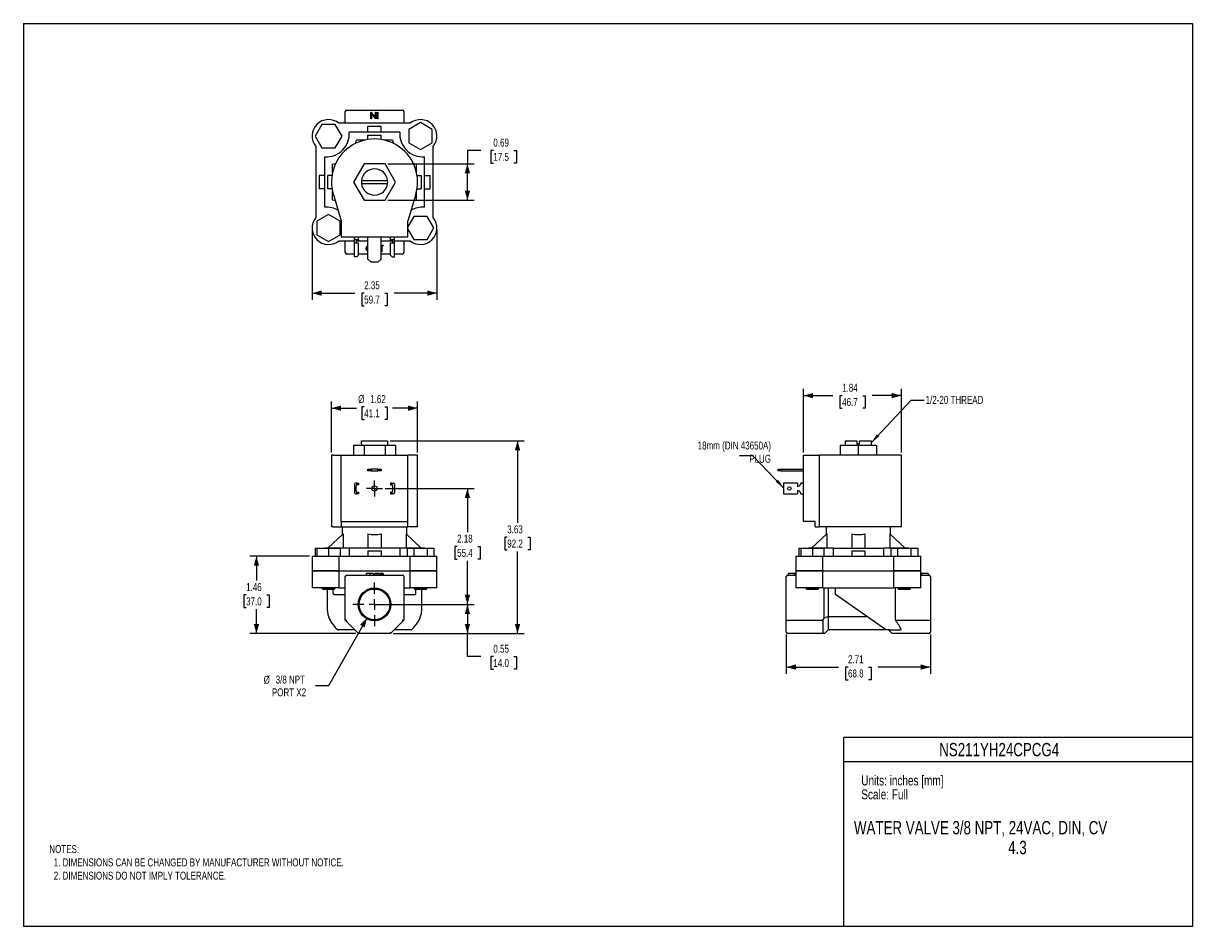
# Model space of a CAD drawing. Header units: inches. Extents: x 0 to 22, y 0 to 17.
import ezdxf
from ezdxf.enums import TextEntityAlignment as Align

# ---------------------------------------------------------------- set-up
doc = ezdxf.new("R2010")
doc.units = ezdxf.units.IN
doc.header["$MEASUREMENT"] = 0
doc.linetypes.add('SLD-Center', pattern=[0.75, 0.6, -0.05, 0.05, -0.05])
doc.linetypes.add('SLD-Solid', pattern=[0])
doc.layers.add('CENTER', color=40, linetype='SLD-Center')
doc.layers.add('SLD-DEFPOINTS', color=7, linetype='Continuous')
doc.layers.add('DIMENSIONS', color=140, linetype='SLD-Solid', lineweight=25)
doc.layers.add('TEXT', color=140, linetype='SLD-Solid', lineweight=25)
doc.styles.add('SLDTEXTSTYLE0', font='TXT', dxfattribs={"width": 0.75})
doc.dimstyles.new('SLDDIMSTYLE0', dxfattribs={"dimtxt": 0.15, "dimasz": 0.18, "dimexe": 0, "dimexo": 0.0625, "dimgap": 0.0375, "dimtad": 0, "dimtih": 1, "dimtoh": 1, "dimrnd": 1e-09, "dimzin": 12, "dimdsep": 46, "dimtxsty": 'SLDTEXTSTYLE0', "dimsah": 1, "dimcen": 0.09, "dimadec": 0, "dimazin": 3, "dimtfac": 1, "dimtofl": 0, "dimtmove": 0, "dimatfit": 3, "dimfxl": 0, "dimfrac": 2, "dimtolj": 1, "dimtzin": 12, "dimarcsym": 0})
doc.dimstyles.new('SLDDIMSTYLE1', dxfattribs={"dimtxt": 0.15, "dimasz": 0.18, "dimexe": 0, "dimexo": 0.0625, "dimgap": 0.0375, "dimtad": 0, "dimtih": 1, "dimtoh": 1, "dimrnd": 1e-09, "dimdsep": 46, "dimtxsty": 'SLDTEXTSTYLE0', "dimsah": 1, "dimcen": 0.09, "dimadec": 0, "dimazin": 2, "dimtfac": 1, "dimtofl": 0, "dimtmove": 0, "dimatfit": 3, "dimfxl": 0, "dimfrac": 2, "dimtolj": 1, "dimtzin": 12, "dimarcsym": 0})
doc.dimstyles.new('SLDDIMSTYLE2', dxfattribs={"dimtxt": 0.15, "dimasz": 0.18, "dimexe": 0, "dimexo": 0.0625, "dimgap": 0.0375, "dimtad": 0, "dimtih": 1, "dimtoh": 1, "dimrnd": 1e-09, "dimzin": 12, "dimdsep": 46, "dimtxsty": 'SLDTEXTSTYLE0', "dimsah": 1, "dimcen": 0, "dimadec": 0, "dimazin": 3, "dimtfac": 1, "dimtofl": 0, "dimtmove": 0, "dimatfit": 3, "dimfxl": 0, "dimfrac": 2, "dimtolj": 1, "dimtzin": 12, "dimarcsym": 0})
doc.dimstyles.new('SLDDIMSTYLE3', dxfattribs={"dimtxt": 0.18, "dimasz": 0.18, "dimexe": 0, "dimexo": 0.0625, "dimgap": 0, "dimtad": 0, "dimtih": 1, "dimtoh": 1, "dimdec": 0, "dimrnd": 1e-09, "dimzin": 0, "dimdsep": 46, "dimtxsty": 'Standard', "dimsah": 1, "dimcen": 0.09, "dimadec": 0, "dimazin": 0, "dimtfac": 0.18, "dimtdec": 0, "dimtofl": 0, "dimtmove": 0, "dimatfit": 3, "dimfxl": 0, "dimfrac": 2, "dimtolj": 1, "dimtzin": 0, "dimarcsym": 0})

# ---------------------------------------------------------------- blocks, each defined once
blk = doc.blocks.new('SW_NOTE_0')
at = {"layer": 'TEXT', "color": 0, "insert": (0, 0.242), "char_height": 0.1875, "attachment_point": 1, "style": 'SLDTEXTSTYLE0'}
blk.add_mtext('Scale: Full', dxfattribs=at)
blk = doc.blocks.new('SW_NOTE_0_1')
at = {"layer": 'TEXT', "color": 0, "insert": (0, 0.242), "char_height": 0.1875, "attachment_point": 1, "style": 'SLDTEXTSTYLE0'}
blk.add_mtext('Units: inches [mm]', dxfattribs=at)
blk = doc.blocks.new('Block1')
at = {"color": 140, "linetype": 'SLD-Solid', "lineweight": 18}
blk.add_line((22, 0), (22, 3.56), dxfattribs=at)
at = {"layer": 'TEXT'}
for p, q in [((22, 3.56), (15.44, 3.56)), ((15.44, 0), (15.44, 3.56)), ((15.44, 3.11), (22, 3.11)), ((22, 0), (15.44, 0))]:
    blk.add_line(p, q, dxfattribs=at)
for name, p in [('SW_NOTE_0_1', (15.766, 2.603)), ('SW_NOTE_0', (15.766, 2.341))]:
    blk.add_blockref(name, p, dxfattribs=at)
at = {"layer": 'TEXT', "color": 140, "style": 'SLDTEXTSTYLE0', "width": 0.75}
for tag, p in [('AUTOATTR1', (18.693, 3.451)), ('AUTOATTR0_0', (18.73, 1.981)), ('AUTOATTR0_1', (18.752, 1.609))]:
    blk.add_attdef(tag, text='', height=0.25, dxfattribs=at).set_placement(p, align=Align.TOP_CENTER)
blk = doc.blocks.new('_D')
at = {"layer": 'DIMENSIONS'}
for p, q in [((6.904, 9.145), (9.423, 9.145)), ((9.298, 9.145), (9.298, 7.6)), ((9.104, 7.329), (9.058, 7.329)), ((9.058, 7.329), (9.058, 7.09)), ((9.492, 7.329), (9.537, 7.329)), ((9.537, 7.329), (9.537, 7.09)), ((9.058, 7.09), (9.104, 7.09)), ((9.298, 5.515), (9.298, 7.06)), ((9.537, 7.09), (9.492, 7.09)), ((6.958, 5.515), (9.423, 5.515))]:
    blk.add_line(p, q, dxfattribs=at)
for points in [[(9.298, 9.145), (9.248, 8.965), (9.348, 8.965)], [(9.298, 5.515), (9.348, 5.695), (9.248, 5.695)]]:
    blk.add_solid(points, dxfattribs=at)
at = {"layer": 'DIMENSIONS', "char_height": 0.15, "attachment_point": 1, "style": 'SLDTEXTSTYLE0'}
for s, insert in [('3.63', (9.104, 7.552)), ('92.2', (9.104, 7.284))]:
    blk.add_mtext(s, dxfattribs=dict(at, insert=insert))
blk = doc.blocks.new('_D_1')
at = {"layer": 'DIMENSIONS'}
for p, q in [((6.807, 8.246), (8.48, 8.246)), ((8.355, 8.246), (8.355, 7.425)), ((8.161, 7.154), (8.115, 7.154)), ((8.115, 7.154), (8.115, 6.916)), ((8.549, 7.154), (8.594, 7.154)), ((8.594, 7.154), (8.594, 6.916)), ((8.115, 6.916), (8.161, 6.916)), ((8.355, 6.065), (8.355, 6.886)), ((8.594, 6.916), (8.549, 6.916)), ((6.657, 6.065), (8.48, 6.065))]:
    blk.add_line(p, q, dxfattribs=at)
for points in [[(8.355, 8.246), (8.305, 8.066), (8.405, 8.066)], [(8.355, 6.065), (8.405, 6.245), (8.305, 6.245)]]:
    blk.add_solid(points, dxfattribs=at)
at = {"layer": 'DIMENSIONS', "char_height": 0.15, "attachment_point": 1, "style": 'SLDTEXTSTYLE0'}
for s, insert in [('2.18', (8.161, 7.378)), ('55.4', (8.161, 7.109))]:
    blk.add_mtext(s, dxfattribs=dict(at, insert=insert))
blk = doc.blocks.new('_D_2')
at = {"layer": 'DIMENSIONS'}
for p, q in [((7.066, 6.065), (8.48, 6.065)), ((8.355, 6.065), (8.355, 5.515)), ((6.958, 5.515), (8.48, 5.515)), ((8.355, 5.082), (8.355, 5.515)), ((8.605, 5.082), (8.355, 5.082)), ((8.843, 5.081), (8.797, 5.081)), ((8.797, 5.081), (8.797, 4.843)), ((9.231, 5.081), (9.276, 5.081)), ((9.276, 5.081), (9.276, 4.843)), ((8.797, 4.843), (8.843, 4.843)), ((9.276, 4.843), (9.231, 4.843))]:
    blk.add_line(p, q, dxfattribs=at)
for points in [[(8.355, 6.065), (8.305, 5.885), (8.405, 5.885)], [(8.355, 5.515), (8.405, 5.695), (8.305, 5.695)]]:
    blk.add_solid(points, dxfattribs=at)
at = {"layer": 'DIMENSIONS', "char_height": 0.15, "attachment_point": 1, "style": 'SLDTEXTSTYLE0'}
for s, insert in [('0.55', (8.843, 5.305)), ('14.0', (8.843, 5.036))]:
    blk.add_mtext(s, dxfattribs=dict(at, insert=insert))
blk = doc.blocks.new('_D_3')
at = {"layer": 'DIMENSIONS'}
for p, q in [((5.797, 8.923), (5.797, 9.883)), ((5.797, 9.758), (6.27, 9.758)), ((6.413, 9.78), (6.368, 9.78)), ((6.368, 9.78), (6.368, 9.542)), ((6.801, 9.78), (6.847, 9.78)), ((6.847, 9.78), (6.847, 9.542)), ((7.417, 9.758), (6.945, 9.758)), ((7.417, 8.923), (7.417, 9.883)), ((6.368, 9.542), (6.413, 9.542)), ((6.847, 9.542), (6.801, 9.542))]:
    blk.add_line(p, q, dxfattribs=at)
for points in [[(5.797, 9.758), (5.977, 9.708), (5.977, 9.808)], [(7.417, 9.758), (7.237, 9.808), (7.237, 9.708)]]:
    blk.add_solid(points, dxfattribs=at)
at = {"layer": 'DIMENSIONS', "char_height": 0.15, "attachment_point": 1, "style": 'SLDTEXTSTYLE0'}
for s, insert in [('%%c', (6.3, 10.004)), ('1.62', (6.526, 10.004)), ('41.1', (6.413, 9.735))]:
    blk.add_mtext(s, dxfattribs=dict(at, insert=insert))
blk = doc.blocks.new('_D_4')
at = {"layer": 'DIMENSIONS'}
for p, q in [((6.466, 5.813), (5.744, 4.53)), ((5.744, 4.53), (5.494, 4.53))]:
    blk.add_line(p, q, dxfattribs=at)
blk.add_solid([(6.466, 5.813), (6.334, 5.68), (6.421, 5.631)], dxfattribs=at)
at = {"layer": 'DIMENSIONS', "char_height": 0.15, "attachment_point": 1, "style": 'SLDTEXTSTYLE0'}
for s, insert in [('%%c', (4.521, 4.722)), ('3/8 NPT', (4.747, 4.725)), ('PORT X2', (4.676, 4.484))]:
    blk.add_mtext(s, dxfattribs=dict(at, insert=insert))
blk = doc.blocks.new('_D_5')
at = {"layer": 'DIMENSIONS'}
for p, q in [((5.382, 6.972), (4.26, 6.972)), ((4.385, 6.972), (4.385, 6.513)), ((4.191, 6.242), (4.146, 6.242)), ((4.146, 6.242), (4.146, 6.004)), ((4.579, 6.242), (4.625, 6.242)), ((4.625, 6.242), (4.625, 6.004)), ((4.146, 6.004), (4.191, 6.004)), ((4.385, 5.515), (4.385, 5.974)), ((4.625, 6.004), (4.579, 6.004)), ((6.256, 5.515), (4.26, 5.515))]:
    blk.add_line(p, q, dxfattribs=at)
for points in [[(4.385, 6.972), (4.335, 6.792), (4.435, 6.792)], [(4.385, 5.515), (4.435, 5.695), (4.335, 5.695)]]:
    blk.add_solid(points, dxfattribs=at)
at = {"layer": 'DIMENSIONS', "char_height": 0.15, "attachment_point": 1, "style": 'SLDTEXTSTYLE0'}
for s, insert in [('1.46', (4.191, 6.466)), ('37.0', (4.191, 6.197))]:
    blk.add_mtext(s, dxfattribs=dict(at, insert=insert))
blk = doc.blocks.new('SW_CENTERMARKSYMBOL_0')
at = {"layer": 'CENTER', "color": 0}
for p, q in [((0, 0.2), (0, 0.409)), ((-0.2, 0), (-0.409, 0)), ((0, 0), (-0.1, 0)), ((0, 0), (0, 0.1)), ((0, 0), (0, -0.1)), ((0, 0), (0.1, 0)), ((0.2, 0), (0.409, 0)), ((0, -0.2), (0, -0.409))]:
    blk.add_line(p, q, dxfattribs=at)
blk = doc.blocks.new('SW_CENTERMARKSYMBOL_1')
at = {"layer": 'CENTER', "color": 0}
for p, q in [((-0.1, 0), (-0.15, 0)), ((0, 0), (-0.1, 0)), ((0, 0.1), (0, 0.15)), ((0, 0), (0, 0.1)), ((0, 0), (0, -0.1)), ((0, 0), (0.1, 0)), ((0.1, 0), (0.15, 0)), ((0, -0.1), (0, -0.15))]:
    blk.add_line(p, q, dxfattribs=at)
blk = doc.blocks.new('_D_6')
at = {"layer": 'DIMENSIONS'}
for p, q in [((14.355, 5.495), (14.355, 4.76)), ((17.065, 5.495), (17.065, 4.76)), ((14.355, 4.885), (15.339, 4.885)), ((15.516, 4.884), (15.47, 4.884)), ((15.47, 4.884), (15.47, 4.646)), ((15.904, 4.884), (15.95, 4.884)), ((15.95, 4.884), (15.95, 4.646)), ((17.065, 4.885), (16.081, 4.885)), ((15.47, 4.646), (15.516, 4.646)), ((15.95, 4.646), (15.904, 4.646))]:
    blk.add_line(p, q, dxfattribs=at)
for points in [[(14.355, 4.885), (14.535, 4.835), (14.535, 4.935)], [(17.065, 4.885), (16.885, 4.935), (16.885, 4.835)]]:
    blk.add_solid(points, dxfattribs=at)
at = {"layer": 'DIMENSIONS', "char_height": 0.15, "attachment_point": 1, "style": 'SLDTEXTSTYLE0'}
for s, insert in [('2.71', (15.516, 5.108)), ('68.8', (15.516, 4.839))]:
    blk.add_mtext(s, dxfattribs=dict(at, insert=insert))
blk = doc.blocks.new('_D_7')
at = {"layer": 'DIMENSIONS'}
for p, q in [((14.68, 8.923), (14.68, 10.119)), ((14.68, 9.994), (15.229, 9.994)), ((15.406, 9.993), (15.36, 9.993)), ((15.36, 9.993), (15.36, 9.755)), ((15.794, 9.993), (15.84, 9.993)), ((15.84, 9.993), (15.84, 9.755)), ((16.52, 9.994), (15.971, 9.994)), ((16.52, 8.923), (16.52, 10.119)), ((15.36, 9.755), (15.406, 9.755)), ((15.84, 9.755), (15.794, 9.755))]:
    blk.add_line(p, q, dxfattribs=at)
for points in [[(14.68, 9.994), (14.86, 9.944), (14.86, 10.044)], [(16.52, 9.994), (16.34, 10.044), (16.34, 9.944)]]:
    blk.add_solid(points, dxfattribs=at)
at = {"layer": 'DIMENSIONS', "char_height": 0.15, "attachment_point": 1, "style": 'SLDTEXTSTYLE0'}
for s, insert in [('1.84', (15.406, 10.217)), ('46.7', (15.406, 9.948))]:
    blk.add_mtext(s, dxfattribs=dict(at, insert=insert))
blk = doc.blocks.new('_D_8')
at = {"layer": 'DIMENSIONS'}
for p, q in [((5.432, 13.099), (5.432, 11.798)), ((7.782, 13.099), (7.782, 11.798)), ((5.432, 11.923), (6.236, 11.923)), ((6.413, 11.922), (6.368, 11.922)), ((6.368, 11.922), (6.368, 11.684)), ((6.801, 11.922), (6.847, 11.922)), ((6.847, 11.922), (6.847, 11.684)), ((7.782, 11.923), (6.978, 11.923)), ((6.368, 11.684), (6.413, 11.684)), ((6.847, 11.684), (6.801, 11.684))]:
    blk.add_line(p, q, dxfattribs=at)
for points in [[(5.432, 11.923), (5.612, 11.873), (5.612, 11.973)], [(7.782, 11.923), (7.602, 11.973), (7.602, 11.873)]]:
    blk.add_solid(points, dxfattribs=at)
at = {"layer": 'DIMENSIONS', "char_height": 0.15, "attachment_point": 1, "style": 'SLDTEXTSTYLE0'}
for s, insert in [('2.35', (6.413, 12.146)), ('59.7', (6.413, 11.877))]:
    blk.add_mtext(s, dxfattribs=dict(at, insert=insert))
blk = doc.blocks.new('_D_9')
at = {"layer": 'DIMENSIONS'}
for p, q in [((8.605, 14.609), (8.355, 14.609)), ((8.355, 14.609), (8.355, 14.358)), ((8.843, 14.607), (8.797, 14.607)), ((8.797, 14.607), (8.797, 14.369)), ((9.231, 14.607), (9.276, 14.607)), ((9.276, 14.607), (9.276, 14.369)), ((6.856, 14.358), (8.48, 14.358)), ((8.355, 13.67), (8.355, 14.358)), ((8.797, 14.369), (8.843, 14.369)), ((9.276, 14.369), (9.231, 14.369)), ((6.856, 13.67), (8.48, 13.67))]:
    blk.add_line(p, q, dxfattribs=at)
for points in [[(8.355, 14.358), (8.305, 14.178), (8.405, 14.178)], [(8.355, 13.67), (8.405, 13.85), (8.305, 13.85)]]:
    blk.add_solid(points, dxfattribs=at)
at = {"layer": 'DIMENSIONS', "char_height": 0.15, "attachment_point": 1, "style": 'SLDTEXTSTYLE0'}
for s, insert in [('0.69', (8.843, 14.831)), ('17.5', (8.843, 14.563))]:
    blk.add_mtext(s, dxfattribs=dict(at, insert=insert))

msp = doc.modelspace()

# ---------------------------------------------------------------- linework, layer by layer
at = {"color": 7, "linetype": 'SLD-Solid'}
for p, q in [((0, 17), (0, 0)), ((0, 17), (22, 17)), ((22, 17), (22, 0)), ((22, 0), (0, 0))]:
    msp.add_line(p, q, dxfattribs=at)
for p, q in [((6.056, 15.119), (6.056, 15.339)), ((6.086, 15.369), (7.128, 15.369)), ((6.538, 15.204), (6.538, 15.329)), ((6.538, 15.329), (6.54, 15.329)), ((6.549, 15.204), (6.538, 15.204)), ((6.54, 15.329), (6.623, 15.231)), ((6.631, 15.204), (6.549, 15.302)), ((6.549, 15.302), (6.549, 15.204)), ((6.623, 15.231), (6.623, 15.329)), ((6.623, 15.329), (6.634, 15.329)), ((6.634, 15.204), (6.631, 15.204)), ((6.634, 15.329), (6.634, 15.204)), ((6.661, 15.329), (6.672, 15.329)), ((6.661, 15.204), (6.661, 15.329)), ((6.672, 15.204), (6.661, 15.204)), ((6.672, 15.329), (6.672, 15.204)), ((7.158, 15.339), (7.158, 15.119)), ((5.616, 15.098), (5.49, 14.879)), ((5.869, 15.098), (5.616, 15.098)), ((5.995, 14.879), (5.869, 15.098)), ((7.276, 15.119), (5.939, 15.119)), ((6.732, 15.058), (6.482, 15.058)), ((6.482, 14.951), (6.482, 15.058)), ((6.732, 14.951), (6.732, 15.058)), ((7.472, 15.132), (7.254, 15.005)), ((7.254, 15.005), (7.254, 14.753)), ((7.691, 15.005), (7.472, 15.132)), ((7.691, 14.753), (7.691, 15.005)), ((5.49, 14.879), (5.616, 14.66)), ((5.869, 14.66), (5.995, 14.879)), ((7.082, 14.951), (6.132, 14.951)), ((6.431, 14.804), (6.269, 14.804)), ((6.482, 14.894), (6.732, 14.894)), ((6.482, 14.814), (6.482, 14.894)), ((6.732, 14.814), (6.732, 14.894)), ((6.946, 14.804), (6.784, 14.804)), ((7.254, 14.753), (7.472, 14.626)), ((7.472, 14.626), (7.691, 14.753)), ((5.502, 14.683), (5.502, 13.345)), ((5.616, 14.66), (5.869, 14.66)), ((7.712, 13.345), (7.712, 14.683)), ((5.67, 13.539), (5.67, 14.489)), ((5.817, 14.191), (5.817, 14.353)), ((6.409, 14.358), (6.21, 14.014)), ((6.806, 14.358), (6.409, 14.358)), ((7.004, 14.014), (6.806, 14.358)), ((7.398, 14.191), (7.398, 14.353)), ((7.545, 13.539), (7.545, 14.489)), ((5.563, 14.139), (5.563, 13.889)), ((5.67, 14.139), (5.563, 14.139)), ((5.807, 14.139), (5.727, 14.139)), ((5.727, 13.889), (5.727, 14.139)), ((7.408, 14.139), (7.487, 14.139)), ((7.487, 14.139), (7.487, 13.889)), ((7.545, 14.139), (7.651, 14.139)), ((7.651, 13.889), (7.651, 14.139)), ((5.67, 13.889), (5.563, 13.889)), ((5.807, 13.889), (5.727, 13.889)), ((6.21, 14.014), (6.409, 13.67)), ((6.854, 14.039), (6.361, 14.039)), ((6.361, 13.989), (6.854, 13.989)), ((6.806, 13.67), (7.004, 14.014)), ((7.408, 13.889), (7.487, 13.889)), ((7.545, 13.889), (7.651, 13.889)), ((5.817, 13.675), (5.817, 13.837)), ((5.832, 13.779), (5.982, 13.284)), ((6.409, 13.67), (6.806, 13.67)), ((7.382, 13.779), (7.232, 13.284)), ((7.398, 13.675), (7.398, 13.837)), ((5.742, 13.402), (5.524, 13.275)), ((5.524, 13.275), (5.524, 13.023)), ((5.961, 13.275), (5.742, 13.402)), ((5.961, 13.023), (5.961, 13.275)), ((5.982, 13.284), (5.982, 12.984)), ((7.346, 13.368), (7.232, 13.171)), ((7.232, 12.984), (7.232, 13.284)), ((7.599, 13.368), (7.346, 13.368)), ((7.725, 13.149), (7.599, 13.368)), ((5.524, 13.023), (5.742, 12.896)), ((5.742, 12.896), (5.961, 13.023)), ((5.982, 12.984), (7.232, 12.984)), ((6.232, 12.928), (6.232, 12.984)), ((6.307, 12.93), (6.307, 12.984)), ((6.482, 12.564), (6.482, 12.984)), ((6.732, 12.564), (6.732, 12.984)), ((6.907, 12.93), (6.907, 12.984)), ((6.982, 12.928), (6.982, 12.984)), ((7.232, 13.127), (7.346, 12.93)), ((7.599, 12.93), (7.725, 13.149)), ((5.939, 12.909), (6.232, 12.909)), ((6.056, 12.689), (6.056, 12.909)), ((6.232, 12.87), (6.232, 12.928)), ((6.232, 12.609), (6.232, 12.87)), ((6.232, 12.87), (6.247, 12.87)), ((6.247, 12.93), (6.307, 12.93)), ((6.247, 12.87), (6.307, 12.87)), ((6.264, 12.909), (6.482, 12.909)), ((6.264, 12.907), (6.264, 12.87)), ((6.307, 12.921), (6.279, 12.921)), ((6.307, 12.93), (6.307, 12.921)), ((6.307, 12.639), (6.307, 12.87)), ((6.732, 12.909), (6.95, 12.909)), ((6.732, 12.824), (6.771, 12.824)), ((6.744, 12.811), (6.744, 12.699)), ((6.771, 12.811), (6.744, 12.811)), ((6.771, 12.824), (6.771, 12.811)), ((6.907, 12.93), (6.967, 12.93)), ((6.907, 12.921), (6.907, 12.93)), ((6.935, 12.921), (6.907, 12.921)), ((6.907, 12.87), (6.967, 12.87)), ((6.907, 12.639), (6.907, 12.87)), ((6.95, 12.87), (6.95, 12.907)), ((6.967, 12.87), (6.982, 12.87)), ((6.982, 12.87), (6.982, 12.928)), ((6.982, 12.909), (7.276, 12.909)), ((6.982, 12.609), (6.982, 12.87)), ((7.158, 12.909), (7.158, 12.689)), ((7.346, 12.93), (7.599, 12.93)), ((6.232, 12.659), (6.086, 12.659)), ((6.247, 12.609), (6.232, 12.609)), ((6.277, 12.609), (6.247, 12.609)), ((6.277, 12.609), (6.307, 12.639)), ((6.482, 12.659), (6.307, 12.659)), ((6.482, 12.564), (6.542, 12.504)), ((6.672, 12.504), (6.732, 12.564)), ((6.744, 12.699), (6.732, 12.699)), ((6.907, 12.659), (6.732, 12.659)), ((6.937, 12.609), (6.907, 12.639)), ((6.937, 12.609), (6.967, 12.609)), ((6.967, 12.609), (6.982, 12.609)), ((7.128, 12.659), (6.982, 12.659)), ((6.672, 12.504), (6.542, 12.504)), ((6.21, 9.059), (6.21, 8.873)), ((6.21, 9.059), (6.409, 9.059)), ((6.359, 9.085), (6.359, 9.059)), ((6.359, 9.085), (6.361, 9.085)), ((6.361, 9.085), (6.361, 9.145)), ((6.361, 9.145), (6.854, 9.145)), ((6.409, 9.059), (6.409, 8.873)), ((6.409, 9.059), (6.806, 9.059)), ((6.806, 9.059), (6.806, 8.873)), ((6.806, 9.059), (7.004, 9.059)), ((6.854, 9.145), (6.854, 9.085)), ((6.854, 9.085), (6.855, 9.085)), ((6.855, 9.059), (6.855, 9.085)), ((7.004, 9.059), (7.004, 8.873)), ((15.366, 9.059), (15.366, 8.873)), ((15.366, 9.059), (15.71, 9.059)), ((15.462, 9.145), (15.462, 9.059)), ((15.462, 9.145), (15.685, 9.145)), ((15.685, 9.145), (15.685, 9.085)), ((15.685, 9.085), (15.735, 9.085)), ((15.71, 9.059), (15.71, 8.873)), ((15.71, 9.059), (16.054, 9.059)), ((15.735, 9.085), (15.735, 9.145)), ((15.735, 9.145), (15.958, 9.145)), ((15.958, 9.059), (15.958, 9.145)), ((16.054, 9.059), (16.054, 8.873)), ((5.797, 8.873), (5.797, 7.523)), ((5.832, 8.873), (5.797, 8.873)), ((5.832, 8.873), (5.982, 8.873)), ((5.982, 7.623), (5.982, 8.873)), ((5.982, 8.873), (7.232, 8.873)), ((7.232, 7.623), (7.232, 8.873)), ((7.382, 8.873), (7.232, 8.873)), ((7.417, 8.873), (7.382, 8.873)), ((7.417, 7.523), (7.417, 8.873)), ((14.68, 7.623), (14.68, 8.873)), ((14.68, 8.873), (14.98, 8.873)), ((14.98, 7.523), (14.98, 8.873)), ((15.475, 8.873), (14.98, 8.873)), ((16.52, 8.873), (15.475, 8.873)), ((16.52, 7.523), (16.52, 8.873)), ((6.482, 8.58), (6.482, 8.612)), ((6.482, 8.612), (6.542, 8.612)), ((6.542, 8.612), (6.542, 8.58)), ((6.672, 8.612), (6.542, 8.612)), ((6.672, 8.58), (6.672, 8.612)), ((6.672, 8.612), (6.732, 8.612)), ((6.732, 8.612), (6.732, 8.58)), ((14.2, 8.58), (14.2, 8.612)), ((14.2, 8.612), (14.26, 8.612)), ((14.26, 8.612), (14.26, 8.58)), ((14.26, 8.612), (14.68, 8.612)), ((6.542, 8.58), (6.482, 8.58)), ((6.542, 8.58), (6.672, 8.58)), ((6.732, 8.58), (6.672, 8.58)), ((14.26, 8.58), (14.2, 8.58)), ((14.26, 8.58), (14.68, 8.58)), ((6.232, 8.329), (6.232, 8.162)), ((6.277, 8.344), (6.247, 8.344)), ((6.247, 8.147), (6.277, 8.147)), ((6.264, 8.194), (6.264, 8.297)), ((6.277, 8.312), (6.277, 8.344)), ((6.277, 8.344), (6.307, 8.344)), ((6.277, 8.147), (6.277, 8.179)), ((6.307, 8.147), (6.277, 8.147)), ((6.307, 8.312), (6.279, 8.312)), ((6.279, 8.179), (6.307, 8.179)), ((6.307, 8.344), (6.307, 8.312)), ((6.307, 8.179), (6.307, 8.147)), ((6.907, 8.344), (6.907, 8.312)), ((6.937, 8.344), (6.907, 8.344)), ((6.907, 8.312), (6.935, 8.312)), ((6.907, 8.179), (6.907, 8.147)), ((6.935, 8.179), (6.907, 8.179)), ((6.907, 8.147), (6.937, 8.147)), ((6.937, 8.312), (6.937, 8.344)), ((6.937, 8.344), (6.967, 8.344)), ((6.937, 8.147), (6.937, 8.179)), ((6.967, 8.147), (6.937, 8.147)), ((6.95, 8.194), (6.95, 8.297)), ((6.982, 8.329), (6.982, 8.162)), ((14.305, 8.344), (14.305, 8.329)), ((14.566, 8.344), (14.305, 8.344)), ((14.305, 8.329), (14.305, 8.162)), ((14.305, 8.162), (14.305, 8.147)), ((14.305, 8.147), (14.566, 8.147)), ((14.566, 8.344), (14.566, 8.329)), ((14.566, 8.329), (14.566, 8.284)), ((14.566, 8.207), (14.566, 8.162)), ((14.566, 8.162), (14.566, 8.147)), ((14.68, 8.344), (14.626, 8.344)), ((14.626, 8.147), (14.68, 8.147)), ((5.832, 7.523), (5.797, 7.523)), ((5.832, 7.523), (5.982, 7.523)), ((5.982, 7.623), (7.232, 7.623)), ((5.982, 7.623), (5.982, 7.523)), ((5.982, 7.523), (7.232, 7.523)), ((6.001, 7.523), (6.001, 7.38)), ((7.214, 7.38), (7.214, 7.523)), ((7.232, 7.523), (7.232, 7.623)), ((7.382, 7.523), (7.232, 7.523)), ((7.417, 7.523), (7.382, 7.523)), ((14.9, 7.623), (14.68, 7.623)), ((14.9, 7.523), (14.9, 7.623)), ((14.9, 7.523), (14.98, 7.523)), ((15.475, 7.523), (14.98, 7.523)), ((15.104, 7.523), (15.104, 7.38)), ((16.52, 7.523), (15.475, 7.523)), ((16.317, 7.38), (16.317, 7.523)), ((6.014, 7.392), (5.727, 7.125)), ((6.014, 7.392), (6.014, 7.125)), ((6.482, 7.392), (6.482, 7.125)), ((6.732, 7.392), (6.732, 7.125)), ((7.201, 7.392), (7.201, 7.125)), ((7.201, 7.392), (7.487, 7.125)), ((15.117, 7.392), (14.83, 7.125)), ((15.117, 7.392), (15.117, 7.125)), ((15.585, 7.392), (15.585, 7.125)), ((15.835, 7.392), (15.835, 7.125)), ((16.304, 7.392), (16.304, 7.125)), ((16.304, 7.392), (16.59, 7.125)), ((5.49, 7.122), (5.49, 6.972)), ((5.49, 7.122), (5.524, 7.122)), ((5.524, 7.122), (5.524, 6.972)), ((5.524, 7.122), (5.742, 7.122)), ((5.67, 7.125), (5.67, 7.122)), ((6.132, 7.125), (5.67, 7.125)), ((5.742, 7.122), (5.742, 6.972)), ((5.742, 7.122), (5.961, 7.122)), ((5.961, 7.122), (5.961, 6.972)), ((6.132, 7.125), (6.132, 6.972)), ((7.082, 7.125), (6.132, 7.125)), ((6.482, 7.071), (6.482, 6.972)), ((6.482, 7.071), (6.732, 7.071)), ((6.732, 7.071), (6.732, 6.972)), ((7.082, 7.125), (7.082, 6.972)), ((7.545, 7.125), (7.082, 7.125)), ((7.22, 7.122), (7.22, 6.972)), ((7.22, 7.122), (7.346, 7.122)), ((7.346, 7.122), (7.346, 6.972)), ((7.346, 7.122), (7.599, 7.122)), ((7.545, 7.125), (7.545, 7.122)), ((7.599, 7.122), (7.599, 6.972)), ((7.599, 7.122), (7.725, 7.122)), ((7.725, 7.122), (7.725, 6.972)), ((14.593, 7.122), (14.593, 6.972)), ((14.593, 7.122), (14.626, 7.122)), ((14.626, 7.122), (14.626, 6.972)), ((14.626, 7.122), (14.845, 7.122)), ((14.773, 7.125), (14.773, 7.122)), ((15.235, 7.125), (14.773, 7.125)), ((14.845, 7.122), (14.845, 6.972)), ((14.845, 7.122), (15.064, 7.122)), ((15.064, 7.122), (15.064, 6.972)), ((15.235, 7.125), (15.235, 6.972)), ((15.235, 7.125), (16.185, 7.125)), ((15.585, 7.071), (15.585, 6.972)), ((15.585, 7.071), (15.835, 7.071)), ((15.835, 7.071), (15.835, 6.972)), ((16.185, 7.125), (16.185, 6.972)), ((16.648, 7.125), (16.185, 7.125)), ((16.323, 7.122), (16.323, 6.972)), ((16.323, 7.122), (16.449, 7.122)), ((16.449, 7.122), (16.449, 6.972)), ((16.449, 7.122), (16.701, 7.122)), ((16.648, 7.125), (16.648, 7.122)), ((16.701, 7.122), (16.701, 6.972)), ((16.701, 7.122), (16.828, 7.122)), ((16.828, 7.122), (16.828, 6.972)), ((5.432, 6.972), (5.432, 6.696)), ((5.432, 6.972), (5.939, 6.972)), ((5.939, 6.696), (5.939, 6.972)), ((5.939, 6.972), (7.276, 6.972)), ((7.276, 6.696), (7.276, 6.972)), ((7.276, 6.972), (7.782, 6.972)), ((7.782, 6.696), (7.782, 6.972)), ((14.535, 6.972), (14.535, 6.696)), ((14.535, 6.972), (15.041, 6.972)), ((15.041, 6.696), (15.041, 6.972)), ((15.041, 6.972), (16.379, 6.972)), ((16.379, 6.696), (16.379, 6.972)), ((16.379, 6.972), (16.885, 6.972)), ((16.885, 6.696), (16.885, 6.972)), ((5.432, 6.696), (5.432, 6.376)), ((5.432, 6.696), (5.939, 6.696)), ((5.939, 6.696), (5.432, 6.696)), ((5.939, 6.376), (5.939, 6.696)), ((5.939, 6.696), (7.276, 6.696)), ((5.939, 6.696), (7.276, 6.696)), ((6.086, 6.617), (7.128, 6.617)), ((6.45, 6.647), (6.45, 6.617)), ((6.516, 6.647), (6.516, 6.617)), ((6.582, 6.647), (6.582, 6.617)), ((6.607, 6.647), (6.607, 6.617)), ((6.61, 6.647), (6.61, 6.617)), ((6.649, 6.647), (6.649, 6.617)), ((6.687, 6.647), (6.687, 6.617)), ((6.705, 6.647), (6.705, 6.617)), ((6.732, 6.647), (6.705, 6.647)), ((6.732, 6.647), (6.732, 6.617)), ((6.744, 6.647), (6.732, 6.647)), ((6.744, 6.647), (6.744, 6.617)), ((6.771, 6.647), (6.744, 6.647)), ((6.771, 6.647), (6.771, 6.617)), ((7.276, 6.376), (7.276, 6.696)), ((7.276, 6.696), (7.782, 6.696)), ((7.782, 6.696), (7.276, 6.696)), ((7.782, 6.376), (7.782, 6.696)), ((14.385, 6.617), (14.535, 6.617)), ((14.392, 6.647), (14.392, 6.617)), ((14.393, 6.647), (14.392, 6.647)), ((14.395, 6.647), (14.395, 6.617)), ((14.507, 6.647), (14.395, 6.647)), ((14.507, 6.647), (14.507, 6.617)), ((14.52, 6.647), (14.507, 6.647)), ((14.52, 6.647), (14.52, 6.617)), ((14.523, 6.647), (14.522, 6.647)), ((14.523, 6.647), (14.523, 6.617)), ((14.535, 6.696), (14.535, 6.376)), ((14.535, 6.696), (15.041, 6.696)), ((15.041, 6.696), (14.535, 6.696)), ((15.041, 6.376), (15.041, 6.696)), ((15.041, 6.696), (16.379, 6.696)), ((15.041, 6.696), (16.379, 6.696)), ((16.379, 6.376), (16.379, 6.696)), ((16.379, 6.696), (16.885, 6.696)), ((16.885, 6.696), (16.379, 6.696)), ((16.885, 6.376), (16.885, 6.696)), ((16.885, 6.617), (17.035, 6.617)), ((16.9, 6.647), (16.9, 6.617)), ((17.025, 6.647), (16.9, 6.647)), ((17.025, 6.647), (17.025, 6.617)), ((6.056, 5.765), (6.056, 6.587)), ((7.158, 6.587), (7.158, 5.765)), ((14.355, 5.777), (14.355, 6.587)), ((17.065, 6.587), (17.065, 5.777)), ((5.939, 6.376), (5.432, 6.376)), ((5.618, 6.376), (5.618, 6.367)), ((5.618, 6.367), (5.638, 6.347)), ((5.618, 6.367), (5.866, 6.367)), ((5.846, 6.347), (5.638, 6.347)), ((5.717, 6.347), (5.717, 5.983)), ((5.828, 6.274), (5.828, 6.347)), ((5.846, 6.347), (5.866, 6.367)), ((5.853, 6.248), (6.056, 6.248)), ((5.866, 6.367), (5.866, 6.376)), ((5.939, 6.376), (6.056, 6.376)), ((7.158, 6.376), (7.276, 6.376)), ((7.158, 6.248), (7.362, 6.248)), ((7.782, 6.376), (7.276, 6.376)), ((7.348, 6.376), (7.348, 6.367)), ((7.348, 6.367), (7.368, 6.347)), ((7.348, 6.367), (7.596, 6.367)), ((7.576, 6.347), (7.368, 6.347)), ((7.387, 6.274), (7.387, 6.347)), ((7.497, 5.983), (7.497, 6.347)), ((7.576, 6.347), (7.596, 6.367)), ((7.596, 6.367), (7.596, 6.376)), ((15.041, 6.376), (14.535, 6.376)), ((14.721, 6.376), (14.721, 6.367)), ((14.721, 6.367), (14.741, 6.347)), ((14.721, 6.367), (14.969, 6.367)), ((14.949, 6.347), (14.741, 6.347)), ((14.949, 6.347), (14.969, 6.367)), ((14.969, 6.367), (14.969, 6.376)), ((15.041, 6.376), (16.379, 6.376)), ((15.069, 5.803), (15.069, 6.376)), ((15.145, 6.376), (15.145, 5.835)), ((15.28, 6.274), (15.28, 6.376)), ((16.219, 5.59), (15.28, 6.248)), ((16.885, 6.376), (16.379, 6.376)), ((16.409, 5.765), (16.409, 6.376)), ((16.451, 6.376), (16.451, 6.367)), ((16.451, 6.367), (16.471, 6.347)), ((16.451, 6.367), (16.699, 6.367)), ((16.679, 6.347), (16.471, 6.347)), ((16.679, 6.347), (16.699, 6.367)), ((16.699, 6.367), (16.699, 6.376)), ((6.056, 5.765), (6.086, 5.777)), ((6.306, 5.515), (6.056, 5.765)), ((7.158, 5.765), (6.908, 5.515)), ((7.128, 5.777), (7.158, 5.765)), ((14.355, 5.545), (14.355, 5.777)), ((14.385, 5.765), (15.045, 5.765)), ((15.045, 5.769), (15.069, 5.803)), ((15.045, 5.769), (15.045, 5.765)), ((15.045, 5.765), (15.045, 5.515)), ((15.145, 5.835), (15.069, 5.803)), ((15.145, 5.835), (15.145, 5.585)), ((15.145, 5.835), (15.87, 5.835)), ((16.409, 5.765), (17.035, 5.765)), ((17.065, 5.777), (17.065, 5.545)), ((6.236, 5.585), (5.918, 5.585)), ((6.319, 5.545), (6.306, 5.515)), ((6.908, 5.515), (6.306, 5.515)), ((6.896, 5.545), (6.908, 5.515)), ((7.297, 5.585), (6.978, 5.585)), ((15.045, 5.515), (14.385, 5.515)), ((15.075, 5.515), (15.045, 5.515)), ((15.145, 5.585), (15.075, 5.515)), ((16.237, 5.585), (15.145, 5.585)), ((16.345, 5.515), (16.275, 5.585)), ((16.299, 5.585), (16.519, 5.585)), ((17.035, 5.515), (16.345, 5.515))]:
    msp.add_line(p, q)
at = {"flags": 128}
for points in [[(6.252, 14.742), (6.257, 14.757), (6.269, 14.804)], [(6.946, 14.804), (6.958, 14.757), (6.962, 14.742)], [(5.817, 14.353), (5.864, 14.364), (5.879, 14.369)], [(7.335, 14.369), (7.351, 14.364), (7.398, 14.353)], [(5.867, 13.663), (5.864, 13.664), (5.817, 13.675)], [(7.398, 13.675), (7.351, 13.664), (7.347, 13.663)]]:
    msp.add_lwpolyline(points, dxfattribs=at)
for centre, radius in [((6.607, 8.246), 0.05), ((14.413, 8.246), 0.0335), ((6.607, 6.065), 0.309), ((6.607, 6.065), 0.289)]:
    msp.add_circle(centre, radius)
for centre, radius, start, end in [((5.742, 14.879), 0.31, 50.732, 219.268), ((6.086, 15.339), 0.03, 90, 180), ((7.128, 15.339), 0.03, 0, 90), ((7.472, 14.879), 0.31, 320.732, 129.268), ((5.701, 14.92), 0.432, 265.8185, 4.1815), ((6.607, 14.014), 0.81, 343.1245, 196.8755), ((7.513, 14.92), 0.432, 175.8185, 274.1815), ((6.607, 14.014), 0.248, 5.7856, 174.2144), ((6.607, 14.014), 0.248, 174.2144, 185.7856), ((6.607, 14.014), 0.248, 185.7856, 354.2144), ((6.607, 14.014), 0.248, 354.2144, 5.7856), ((5.701, 13.108), 0.432, 59.0827, 94.1815), ((7.513, 13.108), 0.432, 85.8185, 120.9173), ((5.742, 13.149), 0.31, 140.732, 309.268), ((7.472, 13.149), 0.31, 230.732, 39.268), ((6.086, 12.689), 0.03, 180, 270), ((7.128, 12.689), 0.03, 270, 0), ((6.247, 8.329), 0.015, 90, 180), ((6.247, 8.162), 0.015, 180, 270), ((6.279, 8.297), 0.015, 97.6623, 180), ((6.279, 8.194), 0.015, 180, 262.3377), ((6.279, 8.297), 0.015, 90, 97.6623), ((6.279, 8.194), 0.015, 262.3377, 270), ((6.935, 8.297), 0.015, 82.3377, 90), ((6.935, 8.194), 0.015, 270, 277.6623), ((6.935, 8.297), 0.015, 0, 82.3377), ((6.935, 8.194), 0.015, 277.6623, 0), ((6.967, 8.329), 0.015, 0, 90), ((6.967, 8.162), 0.015, 270, 0), ((14.566, 8.344), 0.06, 270, 345.5225), ((14.566, 8.147), 0.06, 14.4775, 90), ((6.086, 6.587), 0.03, 90, 180), ((7.128, 6.587), 0.03, 0, 90), ((14.385, 6.587), 0.03, 90, 180), ((17.035, 6.587), 0.03, 0, 90), ((15.71, 5.214), 0.89, 24.6361, 38.2505), ((14.385, 5.545), 0.03, 180, 270), ((17.035, 5.545), 0.03, 270, 0)]:
    msp.add_arc(centre, radius, start, end)
for centre, major_axis, ratio, start_param, end_param in [((6.607, 7.945), (0.606, 0), 0.932515, 4.504801, 4.919977), ((15.71, 7.945), (0.607, 0), 0.932515, 4.504801, 4.919977), ((6.607, 5.983), (0.89, 0), 0.676605, 3.074454, 3.20783), ((6.607, 5.983), (0.89, 0), 0.676605, 6.213365, 6.349523), ((14.385, 5.777), (0.03, 0), 0.414214, 3.141593, 4.712389), ((17.035, 5.777), (0.03, 0), 0.414214, 4.712389, 6.283185)]:
    msp.add_ellipse(centre, major_axis=major_axis, ratio=ratio, start_param=start_param, end_param=end_param)
for points, knots in [([(6.247, 12.93), (6.243, 12.93), (6.239, 12.93), (6.234, 12.93), (6.232, 12.929), (6.232, 12.928)], [0, 0, 0, 0, 0.5, 0.5, 1, 1, 1, 1]), ([(6.279, 12.921), (6.277, 12.921), (6.275, 12.92), (6.271, 12.919), (6.269, 12.918), (6.265, 12.914), (6.264, 12.911), (6.264, 12.907)], [0, 0, 0, 0, 0.25, 0.25, 0.5, 0.5, 1, 1, 1, 1]), ([(6.45, 12.761), (6.451, 12.77), (6.454, 12.789), (6.468, 12.809), (6.479, 12.815), (6.482, 12.817)], [0, 0, 0, 0, 0.423817, 0.847429, 1, 1, 1, 1]), ([(6.482, 12.705), (6.481, 12.705), (6.475, 12.708), (6.464, 12.72), (6.452, 12.738), (6.451, 12.753), (6.45, 12.761)], [0, 0, 0, 0, 0.042966, 0.328452, 0.664164, 1, 1, 1, 1]), ([(6.482, 12.801), (6.479, 12.8), (6.471, 12.794), (6.463, 12.779), (6.462, 12.767), (6.461, 12.761)], [0, 0, 0, 0, 0.220908, 0.610375, 1, 1, 1, 1]), ([(6.461, 12.761), (6.462, 12.753), (6.465, 12.738), (6.475, 12.724), (6.482, 12.72), (6.482, 12.72)], [0, 0, 0, 0, 0.489078, 0.978584, 1, 1, 1, 1]), ([(6.95, 12.907), (6.95, 12.911), (6.949, 12.914), (6.946, 12.918), (6.944, 12.919), (6.94, 12.92), (6.938, 12.921), (6.935, 12.921)], [0, 0, 0, 0, 0.5, 0.5, 0.75, 0.75, 1, 1, 1, 1]), ([(6.982, 12.928), (6.982, 12.929), (6.981, 12.93), (6.975, 12.93), (6.971, 12.93), (6.967, 12.93)], [0, 0, 0, 0, 0.5, 0.5, 1, 1, 1, 1]), ([(14.624, 8.329), (14.625, 8.333), (14.626, 8.337), (14.626, 8.343), (14.626, 8.344), (14.626, 8.344)], [0, 0, 0, 0, 0.5, 0.5, 1, 1, 1, 1]), ([(14.626, 8.147), (14.626, 8.147), (14.626, 8.149), (14.626, 8.154), (14.625, 8.158), (14.624, 8.162)], [0, 0, 0, 0, 0.5, 0.5, 1, 1, 1, 1]), ([(6.516, 6.647), (6.514, 6.647), (6.509, 6.647), (6.503, 6.647), (6.497, 6.647), (6.491, 6.647), (6.485, 6.647), (6.479, 6.647), (6.474, 6.647), (6.469, 6.647), (6.465, 6.647), (6.461, 6.647), (6.458, 6.647), (6.455, 6.647), (6.453, 6.647), (6.451, 6.647), (6.45, 6.647), (6.45, 6.647), (6.45, 6.647)], [0, 0, 0, 0, 0.065819, 0.129747, 0.192072, 0.253459, 0.31457, 0.37628, 0.439026, 0.503267, 0.567493, 0.629705, 0.691, 0.751452, 0.812004, 0.87315, 0.935635, 1, 1, 1, 1]), ([(6.582, 6.647), (6.582, 6.647), (6.581, 6.647), (6.581, 6.647), (6.579, 6.647), (6.577, 6.647), (6.574, 6.647), (6.571, 6.647), (6.567, 6.647), (6.563, 6.647), (6.558, 6.647), (6.553, 6.647), (6.547, 6.647), (6.541, 6.647), (6.536, 6.647), (6.529, 6.647), (6.523, 6.647), (6.518, 6.647), (6.516, 6.647)], [0, 0, 0, 0, 0.065227, 0.128569, 0.19032, 0.251378, 0.312388, 0.373789, 0.436431, 0.500567, 0.564687, 0.627136, 0.688455, 0.749246, 0.810155, 0.871671, 0.934773, 1, 1, 1, 1]), ([(6.649, 6.647), (6.647, 6.647), (6.645, 6.647), (6.642, 6.647), (6.638, 6.647), (6.635, 6.647), (6.632, 6.647), (6.629, 6.647), (6.626, 6.647), (6.623, 6.647), (6.621, 6.647), (6.619, 6.647), (6.617, 6.647), (6.615, 6.647), (6.613, 6.647), (6.612, 6.647), (6.61, 6.647), (6.61, 6.647), (6.61, 6.647)], [0, 0, 0, 0, 0.0711745, 0.1396441, 0.2063172, 0.2713732, 0.3354181, 0.3980763, 0.4606079, 0.5229695, 0.5847157, 0.6448949, 0.7042906, 0.7629982, 0.8210874, 0.8801039, 0.9393885, 1, 1, 1, 1]), ([(6.687, 6.647), (6.687, 6.647), (6.687, 6.647), (6.687, 6.647), (6.687, 6.647), (6.687, 6.647), (6.686, 6.647), (6.686, 6.647), (6.685, 6.647), (6.684, 6.647), (6.683, 6.647), (6.682, 6.647), (6.681, 6.647), (6.68, 6.647), (6.678, 6.647), (6.676, 6.647), (6.674, 6.647), (6.672, 6.647), (6.669, 6.647), (6.667, 6.647), (6.664, 6.647), (6.661, 6.647), (6.658, 6.647), (6.655, 6.647), (6.652, 6.647), (6.65, 6.647), (6.649, 6.647)], [0, 0, 0, 0, 0.054858, 0.1070588, 0.1569784, 0.2039923, 0.2484915, 0.2904833, 0.330489, 0.3678859, 0.4038581, 0.4400093, 0.476295, 0.5127923, 0.5504848, 0.5883811, 0.6276453, 0.6679795, 0.7084328, 0.7486023, 0.7890878, 0.8294612, 0.870371, 0.9122142, 0.9555466, 1, 1, 1, 1]), ([(5.828, 6.274), (5.828, 6.268), (5.83, 6.261), (5.837, 6.253), (5.84, 6.251), (5.846, 6.248), (5.849, 6.248), (5.853, 6.248)], [0, 0, 0, 0, 0.5, 0.5, 0.75, 0.75, 1, 1, 1, 1]), ([(7.362, 6.248), (7.365, 6.248), (7.369, 6.248), (7.375, 6.251), (7.378, 6.253), (7.382, 6.258), (7.384, 6.261), (7.386, 6.268), (7.387, 6.271), (7.387, 6.274)], [0, 0, 0, 0, 0.25, 0.25, 0.5, 0.5, 0.75, 0.75, 1, 1, 1, 1]), ([(15.28, 6.248), (15.28, 6.248), (15.28, 6.248), (15.28, 6.251), (15.28, 6.253), (15.28, 6.258), (15.28, 6.261), (15.28, 6.268), (15.28, 6.271), (15.28, 6.274)], [0, 0, 0, 0, 0.25, 0.25, 0.5, 0.5, 0.75, 0.75, 1, 1, 1, 1]), ([(5.72, 5.941), (5.721, 5.932), (5.723, 5.91), (5.73, 5.876), (5.74, 5.839), (5.754, 5.802), (5.771, 5.766), (5.79, 5.731), (5.813, 5.697), (5.838, 5.664), (5.866, 5.633), (5.892, 5.606), (5.909, 5.591), (5.916, 5.585)], [0, 0, 0, 0, 0.07197, 0.171103, 0.269941, 0.368384, 0.466317, 0.563611, 0.660131, 0.755738, 0.850301, 0.943699, 1, 1, 1, 1]), ([(7.298, 5.585), (7.304, 5.59), (7.322, 5.605), (7.347, 5.631), (7.375, 5.662), (7.4, 5.695), (7.423, 5.729), (7.443, 5.764), (7.459, 5.799), (7.473, 5.836), (7.484, 5.873), (7.492, 5.908), (7.494, 5.93), (7.495, 5.94)], [0, 0, 0, 0, 0.051913, 0.144792, 0.238949, 0.33428, 0.430661, 0.527951, 0.625999, 0.724648, 0.823747, 0.923155, 1, 1, 1, 1]), ([(5.918, 5.585), (5.917, 5.585), (5.915, 5.585), (5.916, 5.585), (5.916, 5.585)], [0, 0, 0, 0, 0.89616, 1, 1, 1, 1]), ([(5.918, 5.585), (5.919, 5.585), (5.921, 5.585), (5.924, 5.587), (5.926, 5.588), (5.927, 5.59)], [0, 0, 0, 0, 0.5, 0.5, 1, 1, 1, 1]), ([(7.297, 5.585), (7.295, 5.585), (7.294, 5.585), (7.291, 5.587), (7.289, 5.588), (7.287, 5.59)], [0, 0, 0, 0, 0.5, 0.5, 1, 1, 1, 1]), ([(16.237, 5.585), (16.233, 5.585), (16.23, 5.585), (16.225, 5.587), (16.222, 5.588), (16.219, 5.59)], [0, 0, 0, 0, 0.5, 0.5, 1, 1, 1, 1]), ([(16.299, 5.585), (16.291, 5.585), (16.281, 5.585), (16.265, 5.585), (16.26, 5.585), (16.251, 5.585), (16.248, 5.585), (16.242, 5.585), (16.239, 5.585), (16.237, 5.585)], [0, 0, 0, 0, 0.5, 0.5, 0.75, 0.75, 0.875, 0.875, 1, 1, 1, 1])]:
    msp.add_open_spline(points, degree=3, knots=knots)

# ---------------------------------------------------------------- block references
at = {"layer": 'CENTER'}
for name, p in [('SW_CENTERMARKSYMBOL_1', (6.607, 8.246)), ('SW_CENTERMARKSYMBOL_0', (6.607, 6.065))]:
    msp.add_blockref(name, p, dxfattribs=at)
at = {"layer": 'SLD-DEFPOINTS'}
ref = msp.add_blockref('Block1', (0, 0), dxfattribs=at)
ref.add_attrib('AUTOATTR0_0', 'WATER VALVE 3/8 NPT, 24VAC, DIN, CV ', dxfattribs={"layer": 'TEXT', "height": 0.25, "style": 'SLDTEXTSTYLE0', "width": 0.75}).set_placement((15.628, 1.662), align=Align.BOTTOM_LEFT)
ref.add_attrib('AUTOATTR0_1', '4.3', dxfattribs={"layer": 'TEXT', "height": 0.25, "style": 'SLDTEXTSTYLE0', "width": 0.75}).set_placement((18.53, 1.289), align=Align.BOTTOM_LEFT)
ref.add_attrib('AUTOATTR1', 'NS211YH24CPCG4', dxfattribs={"layer": 'TEXT', "height": 0.25, "style": 'SLDTEXTSTYLE0', "width": 0.75}).set_placement((17.232, 3.132), align=Align.BOTTOM_LEFT)

# ---------------------------------------------------------------- texts
at = {"layer": 'TEXT', "char_height": 0.15, "style": 'SLDTEXTSTYLE0'}
for s, insert, attachment_point in [('1/2-20 THREAD', (16.976, 9.989), 1), ('18mm (DIN 43650A)^JPLUG', (14.067, 9.13), 3), ('NOTES:^J  1. DIMENSIONS CAN BE CHANGED BY MANUFACTURER WITHOUT NOTICE.^J  2. DIMENSIONS DO NOT IMPLY TOLERANCE.', (0.488, 1.534), 1)]:
    msp.add_mtext(s, dxfattribs=dict(at, insert=insert, attachment_point=attachment_point))

# ---------------------------------------------------------------- dimensions: what is measured, and where the dimension line sits
at = {"layer": 'DIMENSIONS'}
for base, p1, p2, angle, dimstyle, picture, middle in [((8.355, 14.358), (6.806, 13.67), (6.806, 14.358), 90, 'SLDDIMSTYLE1', '_D_9', (8.355, 14.609)), ((9.298, 9.145), (6.908, 5.515), (6.854, 9.145), 90, 'SLDDIMSTYLE0', '_D', (9.298, 7.33)), ((8.355, 6.065), (6.757, 8.246), (6.607, 6.065), 90, 'SLDDIMSTYLE0', '_D_1', (8.355, 7.155)), ((4.385, 6.972), (6.306, 5.515), (5.432, 6.972), 90, 'SLDDIMSTYLE0', '_D_5', (4.385, 6.243)), ((8.355, 5.515), (7.016, 6.065), (6.908, 5.515), 90, 'SLDDIMSTYLE1', '_D_2', (8.355, 5.082)), ((17.065, 4.885), (14.355, 5.545), (17.065, 5.545), 0, 'SLDDIMSTYLE0', '_D_6', (15.71, 4.885))]:
    dim = msp.add_linear_dim(base=base, p1=p1, p2=p2, angle=angle, dimstyle=dimstyle, dxfattribs=at)
    dim.commit()
    dim.dimension.update_dxf_attribs({"geometry": picture, "text_midpoint": middle, "dimtype": 160})
for base, p1, p2, picture, middle in [((7.782, 11.923), (5.432, 13.149), (7.782, 13.149), '_D_8', (6.607, 11.923)), ((16.52, 9.994), (14.68, 8.873), (16.52, 8.873), '_D_7', (15.6, 9.994))]:
    dim = msp.add_linear_dim(base=base, p1=p1, p2=p2, dimstyle='SLDDIMSTYLE0', dxfattribs=at)
    dim.commit()
    dim.dimension.update_dxf_attribs({"geometry": picture, "text_midpoint": middle, "dimtype": 160})
dim = msp.add_linear_dim(base=(7.417, 9.758), p1=(5.797, 8.873), p2=(7.417, 8.873), text='%%c<>', dimstyle='SLDDIMSTYLE0', dxfattribs=at)
dim.commit()
dim.dimension.update_dxf_attribs({"geometry": '_D_3', "text_midpoint": (6.607, 9.758), "dimtype": 160})
dim = msp.add_diameter_dim_2p(p1=(6.749, 6.317), p2=(6.466, 5.813), text='%%c3/8 NPT\\PPORT X2', dimstyle='SLDDIMSTYLE2', override={"dimpost": '<>'}, dxfattribs=at)
dim.commit()
dim.dimension.update_dxf_attribs({"geometry": '_D_4', "text_midpoint": (4.992, 4.53), "dimtype": 163})

# ---------------------------------------------------------------- leaders
at = {"layer": 'TEXT'}
for points in [[(15.958, 9.113), (16.702, 9.91), (16.952, 9.91)], [(14.305, 8.259), (13.723, 8.86), (13.473, 8.86)]]:
    msp.add_leader(points, dimstyle='SLDDIMSTYLE3', dxfattribs=at)

doc.saveas('drawing.dxf')
